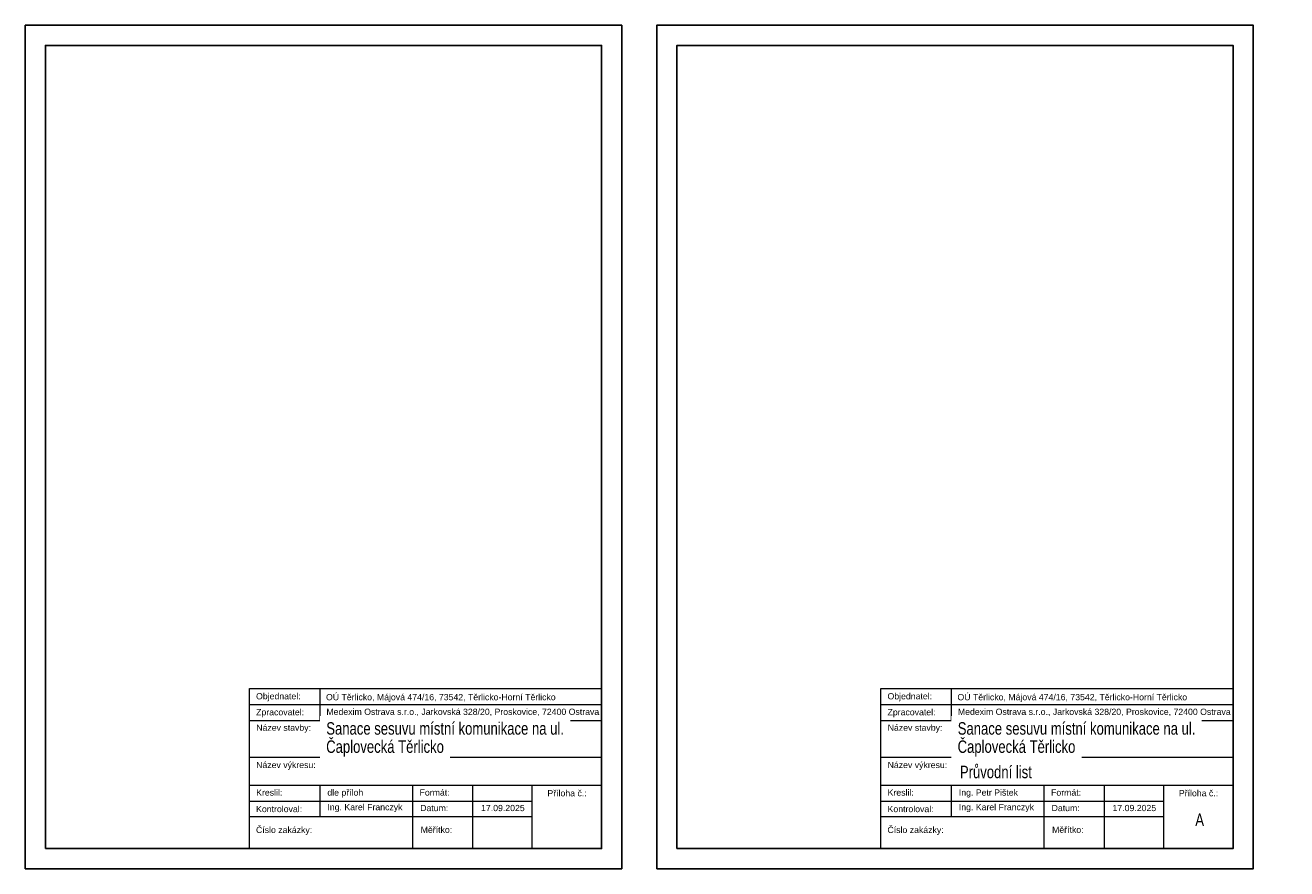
# Model space of a CAD drawing. Header units: metres. Extents: x 2307 to 3640, y -58 to 2094.
# Tile 4 of 10: x 2307 to 2751, y 1797 to 2094. Entities that reach past the tile are written whole.
import ezdxf

# ---------------------------------------------------------------- set-up
doc = ezdxf.new("R2010")
doc.units = ezdxf.units.M
doc.layers.add('Vrstva 1', color=7, linetype='Continuous', lineweight=0)
doc.layers.add('Vrstva 28', color=7, linetype='Continuous', lineweight=0)
doc.styles.add('default', font='cs_Italics.shx', dxfattribs={"height": 2.7432})

# ---------------------------------------------------------------- blocks, each defined once
blk = doc.blocks.new('*U4')
for p, q in [((0, 297), (12.1, 297)), ((197.9, 297), (210, 297)), ((210, 297), (210, 284.9)), ((210, 0), (210, 12.1))]:
    blk.add_line(p, q)
at = {"flags": 128}
for points in [[(0, 0), (210, 0), (210, 297), (0, 297)], [(7.1, 7.1), (202.9, 7.1), (202.9, 289.9), (7.1, 289.9)]]:
    blk.add_lwpolyline(points, close=True, dxfattribs=at)

msp = doc.modelspace()

# ---------------------------------------------------------------- linework, layer by layer
at = {"layer": 'Vrstva 1', "color": 7, "linetype": 'Continuous', "lineweight": 0}
for p, q in [((2410.74, 1860.82), (2410.74, 1849.55)), ((2509.92, 1860.82), (2509.92, 1804.47)), ((2633.02, 1860.82), (2633.02, 1849.55)), ((2732.2, 1860.82), (2732.2, 1804.47)), ((2385.95, 1855.18), (2509.92, 1855.18)), ((2608.24, 1855.18), (2732.2, 1855.18)), ((2385.95, 1849.55), (2509.92, 1849.55)), ((2608.24, 1849.55), (2732.2, 1849.55)), ((2385.96, 1836.69), (2509.92, 1836.69)), ((2608.24, 1836.69), (2732.21, 1836.69)), ((2385.95, 1826.85), (2509.92, 1826.85)), ((2410.74, 1826.85), (2410.74, 1815.74)), ((2443.31, 1826.85), (2443.31, 1804.47)), ((2464.49, 1826.85), (2464.49, 1804.47)), ((2485.39, 1826.85), (2485.39, 1804.47)), ((2608.24, 1826.85), (2732.2, 1826.85)), ((2633.02, 1826.85), (2633.02, 1815.74)), ((2665.6, 1826.85), (2665.6, 1804.47)), ((2686.78, 1826.85), (2686.78, 1804.47)), ((2707.68, 1826.85), (2707.68, 1804.47)), ((2385.95, 1821.21), (2485.39, 1821.21)), ((2608.24, 1821.21), (2707.68, 1821.21)), ((2385.95, 1815.74), (2485.39, 1815.74)), ((2608.24, 1815.74), (2707.68, 1815.74))]:
    msp.add_line(p, q, dxfattribs=at)
at = {"layer": 'Vrstva 1', "color": 7, "linetype": 'Continuous', "lineweight": 0, "flags": 128}
for points in [[(2385.95, 1860.82), (2509.92, 1860.82), (2509.92, 1804.47), (2385.95, 1804.47), (2385.95, 1860.82)], [(2608.24, 1860.82), (2732.2, 1860.82), (2732.2, 1804.47), (2608.24, 1804.47), (2608.24, 1860.82)]]:
    msp.add_lwpolyline(points, close=True, dxfattribs=at)

# ---------------------------------------------------------------- block references
for p in [(2307.02, 1797.37), (2529.3, 1797.37)]:
    msp.add_blockref('*U4', p)

# ---------------------------------------------------------------- next in the draw order: texts
at = {"layer": 'Vrstva 28', "color": 7, "linetype": 'Continuous', "lineweight": 0, "attachment_point": 1, "line_spacing_factor": 0.6, "style": 'default', "bg_fill": 3, "bg_fill_color": 7}
for s, insert, char_height, box_fill_scale, bg_fill_transparency in [('\\f@Arial Unicode MS|b0|i0|c238238|p39;Objednatel:', (2388.27, 1859.22), 2.1969, 1.111111, 5832784), ('\\f@Arial Unicode MS|b0|i0|c238238|p39;OÚ Těrlicko, Májová 474/16, 73542, Těrlicko-Horní Těrlicko', (2412.9, 1858.9), 2.1969, 1.111111, 7340122), ('\\f@Arial Unicode MS|b0|i0|c238238|p39;Objednatel:', (2610.56, 1859.22), 2.1969, 1.111111, 5832784), ('\\f@Arial Unicode MS|b0|i0|c238238|p39;OÚ Těrlicko, Májová 474/16, 73542, Těrlicko-Horní Těrlicko', (2635.19, 1858.9), 2.1969, 1.111111, 7340122), ('\\f@Arial Unicode MS|b0|i0|c238238|p39;Zpracovatel:', (2388.29, 1853.6), 2.1969, 1.111111, 0), ('\\f@Arial Unicode MS|b0|i0|c238238|p39;Zpracovatel:', (2610.57, 1853.6), 2.1969, 1.111111, 0), ('\\f@Arial Unicode MS|b0|i0|c238238|p39;Název výkresu:', (2388.3, 1835.02), 2.1969, 1.111111, 14745678), ('\\f@Arial Unicode MS|b0|i0|c238238|p39;Název výkresu:', (2610.59, 1835.02), 2.1969, 1.111111, 14745678), ('{\\f@Arial Unicode MS|b0|i0|c238|p39;\\W0.75;Průvodní list}', (2636.04, 1833.65), 4.3939, 1.055556, 14745690), ('\\f@Arial Unicode MS|b0|i0|c238238|p39;Kreslil:', (2388.31, 1825.31), 2.1969, 1.111111, 6422607), ('{\\f@Arial Unicode MS|b0|i0|c238|p39;dle příloh}', (2413.38, 1825.31), 2.1969, 1.111111, 1769556), ('\\f@Arial Unicode MS|b0|i0|c238238|p39;Formát:', (2445.84, 1825.31), 2.1969, 1.111111, 1769556), ('\\f@Arial Unicode MS|b0|i0|c238238|p39;Příloha č.:', (2490.84, 1825.07), 2.1969, 1.111111, 5832784), ('\\f@Arial Unicode MS|b0|i0|c238238|p39;Kreslil:', (2610.6, 1825.31), 2.1969, 1.111111, 6422607), ('{\\f@Arial Unicode MS|b0|i0|c0|p39;Ing. Petr Pištek}', (2635.67, 1825.31), 2.1969, 1.111111, 1769556), ('\\f@Arial Unicode MS|b0|i0|c238238|p39;Formát:', (2668.13, 1825.31), 2.1969, 1.111111, 1769556), ('\\f@Arial Unicode MS|b0|i0|c238238|p39;Příloha č.:', (2713.13, 1825.07), 2.1969, 1.111111, 5832784), ('\\f@Arial Unicode MS|b0|i0|c238238|p39;Kontroloval:', (2388.29, 1819.5), 2.1969, 1.111111, 7471179), ('\\f@Arial Unicode MS|b0|i0|c238238|p39;Datum:', (2446.04, 1819.86), 2.1969, 1.111111, 1769549), ('{\\f@Arial Unicode MS|b0|i0|c238|p39;17.09.2025}', (2467.48, 1819.86), 2.1969, 1.111111, 3407920), ('\\f@Arial Unicode MS|b0|i0|c238238|p39;Kontroloval:', (2610.58, 1819.5), 2.1969, 1.111111, 7471179), ('\\f@Arial Unicode MS|b0|i0|c238238|p39;Datum:', (2668.32, 1819.86), 2.1969, 1.111111, 1769549), ('{\\f@Arial Unicode MS|b0|i0|c238|p39;17.09.2025}', (2689.77, 1819.86), 2.1969, 1.111111, 3407920), ('{\\f@Arial Unicode MS|b0|i0|c238|p39;\\W0.75;A}', (2718.91, 1816.84), 4.3939, 1.055556, 5832784), ('\\f@Arial Unicode MS|b0|i0|c238238|p39;Číslo zakázky:', (2388.25, 1812.15), 2.1969, 1.111111, 15532300), ('\\f@Arial Unicode MS|b0|i0|c238238|p39;Měřítko:', (2446.22, 1812.21), 2.1969, 1.111111, 1769549), ('\\f@Arial Unicode MS|b0|i0|c238238|p39;Číslo zakázky:', (2610.54, 1812.15), 2.1969, 1.111111, 15532300), ('\\f@Arial Unicode MS|b0|i0|c238238|p39;Měřítko:', (2668.5, 1812.21), 2.1969, 1.111111, 1769549)]:
    msp.add_mtext(s, dxfattribs=dict(at, insert=insert, char_height=char_height, box_fill_scale=box_fill_scale, bg_fill_transparency=bg_fill_transparency))

# ---------------------------------------------------------------- next in the draw order: texts
at = {"layer": 'Vrstva 28', "color": 7, "linetype": 'Continuous', "lineweight": 0, "attachment_point": 1, "line_spacing_factor": 0.6, "style": 'default', "bg_fill": 3, "box_fill_scale": 1.111111, "bg_fill_color": 7}
for s, insert, char_height, bg_fill_transparency in [('\\f@Arial Unicode MS|b0|i0|c238238|p39;Medexim Ostrava s.r.o., Jarkovská 328/20, Proskovice, 72400 Ostrava', (2413.04, 1853.74), 2.19694, 14286927), ('\\f@Arial Unicode MS|b0|i0|c238238|p39;Medexim Ostrava s.r.o., Jarkovská 328/20, Proskovice, 72400 Ostrava', (2635.33, 1853.74), 2.19694, 14286927), ('\\f@Arial Unicode MS|b0|i0|c238238|p39;Název stavby:', (2388.34, 1848.15), 2.1969, 14745678), ('\\f@Arial Unicode MS|b0|i0|c238238|p39;Název stavby:', (2610.62, 1848.15), 2.1969, 14745678), ('\\f@Arial Unicode MS|b0|i0|c238238|p39;Ing. Karel Franczyk', (2413.39, 1820.17), 2.1969, 7209033), ('\\f@Arial Unicode MS|b0|i0|c238238|p39;Ing. Karel Franczyk', (2635.67, 1820.17), 2.1969, 7209033)]:
    msp.add_mtext(s, dxfattribs=dict(at, insert=insert, char_height=char_height, bg_fill_transparency=bg_fill_transparency))

# ---------------------------------------------------------------- next in the draw order: texts
at = {"layer": 'Vrstva 28', "color": 7, "linetype": 'Continuous', "lineweight": 0, "char_height": 4.3939, "attachment_point": 1, "line_spacing_factor": 0.6, "style": 'default', "bg_fill": 2}
for insert in [(2412.99, 1848.98), (2635.28, 1848.98)]:
    msp.add_mtext('{\\f@Arial Unicode MS|b0|i0|c238|p39;\\W0.75;Sanace sesuvu místní komunikace na ul.}', dxfattribs=dict(at, insert=insert))

# ---------------------------------------------------------------- next in the draw order: texts
for insert in [(2412.96, 1842.57), (2635.24, 1842.57)]:
    msp.add_mtext('{\\f@Arial Unicode MS|b0|i0|c238|p39;\\W0.75;Čaplovecká Těrlicko}', dxfattribs=dict(at, insert=insert))

doc.saveas('drawing.dxf')
